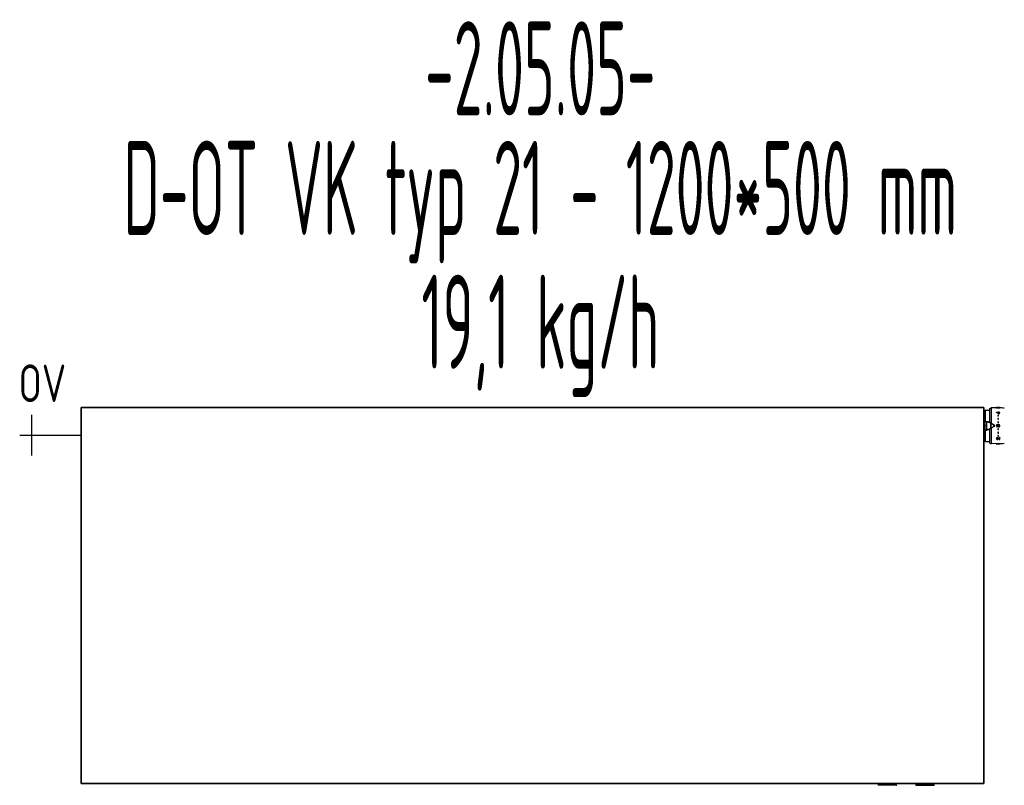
# Model space of a CAD drawing. Header units: millimetres. Extents: x 60394 to 199354, y 20895 to 166073.
# Tile 144 of 256: x 108098 to 109407, y 23978 to 24996. Entities that reach past the tile are written whole.
import ezdxf
from ezdxf.enums import TextEntityAlignment as Align

# ---------------------------------------------------------------- set-up
doc = ezdxf.new("R2010")
doc.units = ezdxf.units.MM
doc.linetypes.add('VERDECKT', pattern=[9.525, 6.35, -3.175])
for name, color, linetype, lineweight in [('JS_VYT_POPIS - OBECNĚ', 7, 'Continuous', 5), ('UT_SCHÉMA_POPIS', 7, 'VERDECKT', 5), ('UT_SCHÉMA_SYMBOLY', 7, 'Continuous', 25), ('UT_ZAŘÍZENÍ - OT', 3, 'Continuous', 35)]:
    doc.layers.add(name, color=color, linetype=linetype, lineweight=lineweight)
doc.styles.add('ISO 2.5', font='isocp.shx', dxfattribs={"width": 0.8, "height": 2.5})
doc.styles.add('VZT_POPIS', font='isocp.shx', dxfattribs={"width": 0.6, "height": 125})

msp = doc.modelspace()

# ---------------------------------------------------------------- linework, layer by layer
at = {"color": 0, "linetype": 'Continuous'}
for p, q in [((109387.8, 24479), (109389.3, 24479.9)), ((109387.8, 24460.2), (109387.8, 24479)), ((109389.3, 24480), (109389.3, 24459.3)), ((109399.2, 24479.8), (109389.3, 24480)), ((109396.3, 24480.3), (109396.3, 24480.2)), ((109396.8, 24480.3), (109396.3, 24480.3)), ((109396.3, 24480), (109396.3, 24480.2)), ((109396.3, 24480.2), (109396.8, 24480.2)), ((109396.3, 24480), (109397.9, 24479.9)), ((109396.8, 24480.2), (109396.8, 24480.3)), ((109397.8, 24480.2), (109396.8, 24480.2)), ((109396.8, 24480.2), (109396.9, 24480.2)), ((109396.9, 24480.2), (109398.1, 24480.1)), ((109397.8, 24480.2), (109397.8, 24480.2)), ((109398.1, 24480.2), (109397.8, 24480.2)), ((109397.9, 24479.9), (109398.1, 24479.9)), ((109398, 24480.2), (109398, 24480.2)), ((109398.1, 24480.1), (109398.2, 24480.1)), ((109398.1, 24479.9), (109398.7, 24479.9)), ((109398.2, 24480.1), (109398.7, 24480.1)), ((109398.4, 24480.2), (109398.4, 24480.2)), ((109398.7, 24480.1), (109398.7, 24480.2)), ((109398.7, 24479.9), (109398.7, 24480.1)), ((109398.7, 24480), (109398.7, 24480)), ((109399.3, 24480.2), (109399.4, 24480.2)), ((109399.3, 24480.1), (109399.3, 24480.1)), ((109399.3, 24479.9), (109399.3, 24480.1)), ((109399.3, 24480), (109399.3, 24480)), ((109400.2, 24480.2), (109400.2, 24480.2)), ((109400.2, 24480.2), (109400.2, 24480.2)), ((109400.2, 24480.2), (109400.2, 24480.2)), ((109400.8, 24480), (109400.8, 24480.2)), ((109379.7, 24468.7), (109380.2, 24468.7)), ((109380.2, 24465.4), (109380.2, 24468.7)), ((109380.7, 24468.8), (109380.7, 24468.8)), ((109381, 24456), (109381.4, 24476.3)), ((109381.2, 24463.9), (109381.4, 24476.1)), ((109381.6, 24461.7), (109381.7, 24467.7)), ((109381.7, 24467.7), (109381.9, 24476.8)), ((109381.9, 24476.8), (109387.8, 24476.8)), ((109396.3, 24473.8), (109396.3, 24473.5)), ((109396.3, 24473.7), (109396.3, 24473.8)), ((109399.3, 24473.8), (109396.3, 24473.8)), ((109396.3, 24473.4), (109396.3, 24473.5)), ((109396.3, 24473.5), (109396.4, 24473.5)), ((109397.1, 24473.5), (109399.3, 24473.5)), ((109397.2, 24473.5), (109397.1, 24473.5)), ((109397.4, 24473.4), (109399.3, 24473.4)), ((109399.3, 24474.2), (109399.3, 24473.8)), ((109399.3, 24474.1), (109399.3, 24474.2)), ((109399.8, 24474.2), (109399.3, 24474.2)), ((109399.3, 24473.5), (109399.3, 24472.4)), ((109399.3, 24473.4), (109399.3, 24473.5)), ((109399.3, 24473.4), (109399.3, 24472.5)), ((109399.3, 24471.8), (109399.3, 24472)), ((109399.3, 24472), (109399.8, 24472)), ((109399.3, 24471.9), (109399.3, 24471.8)), ((109399.3, 24471.8), (109399.8, 24471.8)), ((109399.8, 24473.8), (109399.8, 24474.2)), ((109400.8, 24473.8), (109399.8, 24473.8)), ((109399.8, 24472), (109399.8, 24473.5)), ((109399.8, 24473.5), (109400.8, 24473.5)), ((109399.8, 24473.3), (109400.8, 24473.3)), ((109399.8, 24471.8), (109399.8, 24472)), ((109400.8, 24473.5), (109400.8, 24473.8)), ((109400.8, 24473.3), (109400.8, 24473.5)), ((109379.6, 24465.4), (109380.2, 24465.4)), ((109379.6, 24464.6), (109380.2, 24464.6)), ((109381, 24458.7), (109379.8, 24458.7)), ((109381, 24458.4), (109379.8, 24458.4)), ((109381, 24455.7), (109379.8, 24455.7)), ((109381, 24455.4), (109379.8, 24455.4)), ((109381, 24455.2), (109379.8, 24455.2)), ((109380.5, 24454.8), (109379.9, 24454.8)), ((109380.5, 24454.3), (109379.9, 24454.3)), ((109380.3, 24454), (109379.9, 24454)), ((109380.2, 24458.7), (109380.2, 24464.6)), ((109380.2, 24454.8), (109380.2, 24455.2)), ((109380.3, 24452.9), (109380.3, 24454)), ((109380.5, 24454.8), (109380.5, 24452.9)), ((109380.6, 24452.9), (109380.6, 24452.6)), ((109380.6, 24452.9), (109381, 24452.9)), ((109380.7, 24465.5), (109380.7, 24464.7)), ((109381.1, 24453.4), (109380.7, 24453.4)), ((109380.8, 24453.6), (109380.8, 24453.5)), ((109380.8, 24453.6), (109381, 24453.6)), ((109381, 24453.5), (109380.8, 24453.5)), ((109380.8, 24453.3), (109380.8, 24453.2)), ((109380.8, 24453.3), (109381, 24453.3)), ((109381, 24453.2), (109380.8, 24453.2)), ((109381, 24458.7), (109381, 24455.2)), ((109381.4, 24435.7), (109381, 24456)), ((109381, 24456), (109383.7, 24456)), ((109381, 24453.6), (109381, 24453.4)), ((109381, 24453.4), (109381.1, 24453.4)), ((109381, 24453.3), (109381, 24452.9)), ((109381, 24453.2), (109381.1, 24453.2)), ((109381, 24453), (109381.1, 24453)), ((109381.1, 24453.4), (109381.1, 24453.7)), ((109381.6, 24461.7), (109384, 24461.7)), ((109381.6, 24461), (109381.6, 24461.7)), ((109382.8, 24461), (109381.6, 24461)), ((109383.7, 24456), (109383.8, 24460.6)), ((109383.8, 24451.4), (109383.7, 24456)), ((109383.8, 24460.6), (109383.8, 24461)), ((109385.9, 24460.6), (109383.8, 24460.6)), ((109384, 24461.7), (109384, 24461)), ((109385.9, 24461), (109384.9, 24461)), ((109385.9, 24460.6), (109385.9, 24461)), ((109388.3, 24459.4), (109386.7, 24460.4)), ((109394, 24456.7), (109386.9, 24460.7)), ((109386.9, 24451.3), (109394, 24455.4)), ((109388.3, 24459.4), (109388.3, 24452.6)), ((109388.8, 24459.2), (109388.8, 24452.9)), ((109393.8, 24455.8), (109393.8, 24456.2)), ((109394.2, 24455.8), (109394.2, 24456.2)), ((109397.7, 24454.7), (109397.7, 24455.2)), ((109398, 24455.7), (109398.5, 24455.7)), ((109399.2, 24454.9), (109399.2, 24454.4)), ((109379.6, 24447.4), (109380.2, 24447.4)), ((109379.6, 24446.6), (109380.2, 24446.6)), ((109379.7, 24443.3), (109380.2, 24443.3)), ((109380.3, 24450.3), (109379.9, 24450.3)), ((109380.5, 24450.1), (109379.9, 24450.1)), ((109380.2, 24447.4), (109380.2, 24450.1)), ((109380.2, 24443.3), (109380.2, 24446.6)), ((109380.3, 24450.3), (109380.3, 24451.4)), ((109380.5, 24451.4), (109380.5, 24450.1)), ((109381.1, 24452.8), (109380.6, 24452.8)), ((109381.1, 24452.6), (109380.6, 24452.6)), ((109380.6, 24451.5), (109380.6, 24451.7)), ((109380.6, 24451.7), (109381.1, 24451.7)), ((109380.6, 24451.5), (109381.1, 24451.5)), ((109380.7, 24447.4), (109380.7, 24446.5)), ((109380.7, 24443.2), (109380.7, 24443.2)), ((109381, 24451.3), (109380.8, 24451.3)), ((109381, 24451.5), (109381, 24451.3)), ((109381.3, 24441.4), (109381.3, 24442.3)), ((109381.6, 24451), (109382.8, 24451)), ((109381.6, 24450.3), (109381.6, 24451)), ((109381.6, 24450.3), (109384, 24450.3)), ((109381.7, 24444.3), (109381.6, 24450.3)), ((109381.9, 24435.2), (109381.7, 24444.3)), ((109383.8, 24451.4), (109385.9, 24451.4)), ((109383.8, 24451.4), (109383.8, 24451)), ((109384, 24451), (109384, 24450.3)), ((109384.9, 24451), (109385.9, 24451)), ((109385.9, 24451.4), (109385.9, 24451)), ((109386.7, 24451.6), (109388.3, 24452.6)), ((109387.8, 24433), (109387.8, 24451.8)), ((109389.3, 24452.7), (109389.3, 24432)), ((109400.4, 24440.2), (109400.4, 24440)), ((109400.8, 24440.2), (109400.4, 24440.2)), ((109400.4, 24440), (109400.4, 24438.3)), ((109400.8, 24440), (109400.4, 24440)), ((109400.8, 24440.2), (109400.8, 24440)), ((109400.8, 24437.9), (109400.8, 24440)), ((109381.9, 24435.2), (109387.8, 24435.2)), ((109387.8, 24433), (109389.3, 24432.1)), ((109399.2, 24432.2), (109389.3, 24432)), ((109400.8, 24432), (109396.3, 24431.9)), ((109396.3, 24431.9), (109396.3, 24431.7)), ((109396.3, 24431.9), (109396.3, 24431.7)), ((109400.8, 24431.8), (109396.3, 24431.7)), ((109396.3, 24431.7), (109396.3, 24431.7)), ((109397.7, 24431.8), (109397.1, 24431.7)), ((109397.7, 24431.8), (109397.7, 24431.8)), ((109397.7, 24431.8), (109400.8, 24431.8)), ((109397.8, 24438.4), (109397.8, 24438.3)), ((109398, 24438.4), (109397.8, 24438.4)), ((109398, 24438.3), (109397.8, 24438.3)), ((109397.8, 24437.9), (109398, 24437.9)), ((109398, 24438.4), (109398, 24438.3)), ((109398, 24437.9), (109398, 24438.3)), ((109399.2, 24439.5), (109399.2, 24439.3)), ((109399.2, 24439.4), (109399.2, 24439.5)), ((109399.4, 24439.1), (109399.3, 24439.2)), ((109399.5, 24439.1), (109399.5, 24438.9)), ((109400.8, 24432), (109400.8, 24431.8)), ((109400.8, 24431.8), (109400.8, 24431.8)), ((109239, 23978.3), (109238.7, 23978)), ((109263.6, 23978.3), (109239, 23978.3)), ((109262.8, 23979.1), (109239.8, 23979.1)), ((109239.8, 23979.1), (109239.8, 23978.4)), ((109262.8, 23978.4), (109239.8, 23978.4)), ((109261.7, 23980.2), (109240.9, 23980.2)), ((109262.8, 23979.1), (109262.8, 23978.4)), ((109263.6, 23978.3), (109263.9, 23978)), ((109289, 23978.3), (109288.7, 23978)), ((109289, 23978.3), (109313.6, 23978.3)), ((109289.8, 23979.1), (109289.8, 23978.4)), ((109289.8, 23979.1), (109312.8, 23979.1)), ((109289.8, 23978.4), (109312.8, 23978.4)), ((109290.9, 23980.2), (109311.7, 23980.2)), ((109312.8, 23979.1), (109312.8, 23978.4)), ((109313.6, 23978.3), (109313.9, 23978))]:
    msp.add_line(p, q, dxfattribs=at)
for centre, radius, start, end in [((109398.1, 24467), 13.2, 89.4411, 89.8689), ((109398, 24457.2), 23, 89.1611, 89.4301), ((109397.7, 24438.1), 42.1, 88.9967, 89.1537), ((109398.6, 24475), 5.28, 90.802, 91.6255), ((109399, 24485.5), 5.38, 264.4209, 265.2299), ((109399.1, 24486.6), 6.42, 265.2378, 265.9935), ((109397.6, 24389.8), 90, 84.1365, 89), ((109399.6, 24492.6), 12.5, 269.0086, 269.7243), ((109399.5, 24490.2), 10, 269.0062, 269.6233), ((109400, 24477.7), 2.56, 85.7717, 86.5413), ((109399.6, 24489.9), 9.83, 272.604, 273.3682), ((109399.6, 24489.8), 9.9, 272.5844, 273.3433), ((109400, 24478.4), 1.79, 85.3674, 85.7466), ((109399.6, 24444.5), 35.7, 88.7845, 88.9876), ((109399.7, 24488.7), 8.58, 273.3742, 274.1744), ((109399.7, 24488.5), 8.63, 273.3493, 274.1441), ((109380.2, 24470.3), 1.51, 270.0706, 289.42), ((109380.2, 24470.3), 1.5, 289.4712, 313.3508), ((109381.9, 24476.3), 0.5, 90, 178.9973), ((109349.3, 24379.2), 105.3, 61.6647, 63.472), ((109349, 24379.6), 105.2, 61.4405, 63.251), ((109352.4, 24384.6), 99.5, 63.121, 63.2744), ((109349.5, 24378.9), 105.9, 61.9354, 63.1067), ((109398.4, 24469.3), 0.33, 178.1966, 179.9988), ((109398.6, 24469.6), 0.577, 256.3453, 269.3858), ((109398.6, 24469.5), 0.582, 256.3839, 269.3877), ((109398.6, 24469.6), 0.567, 269.4846, 276.231), ((109398.6, 24469.5), 0.583, 276.2044, 282.5615), ((109398.6, 24469.5), 0.572, 269.4844, 276.215), ((109398.6, 24469.6), 0.578, 276.2208, 282.5995), ((109398.7, 24469.3), 0.34, 350.7701, 358.1614), ((109380.8, 24453.8), 0.29, 180.0444, 214.054), ((109381.1, 24457.9), 0.0994, 180.0197, 226.4078), ((109381.1, 24457.9), 0.301, 250.5574, 255.9901), ((109381.1, 24456.2), 0.3, 107.6465, 109.446), ((109381.6, 24460.5), 0.5, 90, 179.0027), ((109363.2, 24474.3), 24.3, 327.1853, 328.9302), ((109367.2, 24471.7), 19.6, 326.8086, 327.1686), ((109385.9, 24459), 2, 60, 90), ((109385.9, 24459.1), 1.48, 59.4874, 89.9707), ((109280.7, 24240.1), 244.3, 63.7445, 63.8806), ((109280.7, 24672), 244.3, 296.1194, 296.2555), ((109393.7, 24456.2), 0.5, 0, 60), ((109393.7, 24455.8), 0.5, 300, 0), ((109398.3, 24456.1), 2, 164.808, 168.1654), ((109397.4, 24456.3), 1.08, 145.9704, 152.1594), ((109397.4, 24456.3), 1.07, 152.1571, 158.3337), ((109397.4, 24456.3), 1.05, 158.3318, 164.7886), ((109397.5, 24455.8), 1.18, 194.6023, 200.5271), ((109397.5, 24455.9), 1.23, 200.5407, 209.4474), ((109397.6, 24455.9), 1.25, 209.4292, 211.6367), ((109397.6, 24456), 0.828, 140.8707, 150.3087), ((109397.6, 24456), 0.841, 211.8891, 219.0761), ((109397.6, 24456), 0.836, 130.1716, 140.8695), ((109397.6, 24456), 0.831, 219.0533, 232.0289), ((109397.5, 24456.2), 0.569, 108.7448, 116.1595), ((109397.5, 24456.2), 0.576, 101.6028, 108.7468), ((109397.6, 24456), 0.785, 273.2244, 280.4384), ((109395.7, 24456), 2.32, 352.4805, 7.1832), ((109398.5, 24465.2), 0.417, 180.044, 188.3148), ((109398.6, 24465.3), 0.515, 269.6648, 277.1036), ((109398.6, 24465.3), 0.533, 277.0798, 284.0515), ((109398.6, 24465.2), 0.519, 269.6646, 277.0861), ((109398.6, 24460.7), 0.509, 277.6834, 285.011), ((109398.6, 24460.7), 0.492, 269.8571, 277.6864), ((109398.6, 24460.7), 0.488, 269.8574, 277.7049), ((109399.5, 24455.9), 0.97, 138.9557, 147.5387), ((109398.6, 24465.3), 0.529, 277.098, 284.093), ((109398.6, 24460.7), 0.505, 277.7025, 285.0544), ((109399.5, 24455.9), 0.963, 129.9881, 138.9243), ((109398.7, 24465.3), 0.415, 357.3732, 359.9964), ((109398.6, 24460.7), 0.471, 354.8154, 359.9851), ((109399.4, 24455.9), 0.927, 100.7837, 106.9207), ((109399.3, 24456), 1.1, 263.8642, 270.1259), ((109399.3, 24456), 1.64, 265.8993, 310.2058), ((109399.4, 24455.9), 0.878, 93.8951, 100.7379), ((109399.3, 24456.1), 1.12, 312.7756, 319.0143), ((109399.4, 24455.9), 0.893, 319.047, 325.886), ((109398.2, 24456), 2.66, 352.617, 5.7964), ((109380.2, 24441.8), 1.51, 70.58, 89.9294), ((109380.6, 24451.4), 0.0882, 171.3392, 179.9631), ((109380.2, 24441.8), 1.5, 46.6492, 70.5288), ((109381.6, 24451.5), 0.5, 181, 270), ((109366.9, 24440.1), 20, 32.8351, 33.1877), ((109363.3, 24437.8), 24.2, 31.0665, 32.8181), ((109385.9, 24452.9), 1.48, 270.0293, 300.5126), ((109385.9, 24453), 2, 270, 300), ((109397.9, 24438.2), 1.98, 90.6662, 95.2549), ((109397.9, 24438.2), 1.95, 86.3178, 90.6522), ((109398.6, 24451.3), 0.481, 185.0847, 187.79), ((109398.4, 24442.7), 0.33, 180.0012, 181.8034), ((109398.6, 24451.3), 0.51, 98.0269, 105.3394), ((109398.6, 24451.3), 0.507, 98.0461, 105.3827), ((109398.6, 24451.3), 0.493, 90.2068, 98.0303), ((109398.6, 24451.3), 0.489, 90.2071, 98.0487), ((109398.6, 24446.8), 0.537, 97.7954, 104.7367), ((109398.6, 24446.8), 0.52, 90.3923, 97.8022), ((109398.6, 24446.7), 0.533, 97.8136, 104.7779), ((109398.6, 24446.7), 0.516, 90.3925, 97.8198), ((109398.6, 24442.5), 0.588, 97.2668, 103.5858), ((109398.6, 24442.5), 0.574, 90.5617, 97.2781), ((109398.6, 24442.4), 0.584, 97.2832, 103.6235), ((109398.6, 24442.4), 0.569, 90.5618, 97.294), ((109398.6, 24442.5), 0.579, 77.4233, 89.5238), ((109398.6, 24442.5), 0.563, 89.5723, 90.5364), ((109398.6, 24442.4), 0.574, 77.3795, 90.4724), ((109398.7, 24442.7), 0.34, 1.8386, 9.2299), ((109381.9, 24435.7), 0.5, 181, 270), ((109397.4, 24438.9), 0.458, 173.0331, 181.3955), ((109437.1, 24462.1), 44.8, 210.827, 211.4577), ((109398.3, 24438.8), 1.13, 37.3043, 43.3274), ((109398.3, 24438.8), 1.01, 30.6653, 37.3109), ((109438.8, 24463.1), 46, 210.8741, 211.1479), ((109439.6, 24463.2), 46.9, 210.5968, 210.8677), ((109397.6, 24522.2), 90, 271, 275.8635), ((109437.4, 24462.2), 44.5, 211.1479, 211.4291), ((109437.9, 24462.2), 44.9, 210.9365, 211.2166), ((109400.3, 24439.5), 0.927, 211.491, 218.2851), ((109400.3, 24439.6), 1.03, 218.2854, 224.5012), ((109400.8, 24440.2), 1.91, 254.2381, 258.3711), ((109240.9, 23979.1), 1.1, 90, 180), ((109240.9, 23978.4), 1.1, 180, 185.2187), ((109261.7, 23979.1), 1.1, 0, 90), ((109261.7, 23978.4), 1.1, 354.7813, 0), ((109290.9, 23979.1), 1.1, 90, 180), ((109290.9, 23978.4), 1.1, 180, 185.2187), ((109311.7, 23979.1), 1.1, 0, 90), ((109311.7, 23978.4), 1.1, 354.7813, 0)]:
    msp.add_arc(centre, radius, start, end, dxfattribs=at)
for centre, major_axis, ratio, start_param, end_param in [((109380.3, 24454.2), (0, -0.235), 0.85043, 0, 1.570796), ((109380.3, 24450.2), (-0.2, 0), 0.785695, 3.141593, 4.712389)]:
    msp.add_ellipse(centre, major_axis=major_axis, ratio=ratio, start_param=start_param, end_param=end_param, dxfattribs=at)
for points, knots in [([(109397.9, 24480.2), (109397.9, 24480.2), (109397.9, 24480.2), (109397.8, 24480.2), (109397.8, 24480.2), (109397.8, 24480.2)], [0, 0, 0, 0, 0.708486, 0.898996, 1, 1, 1, 1]), ([(109397.8, 24480.2), (109397.8, 24480.2), (109397.9, 24480.2), (109397.9, 24480.2), (109397.9, 24480.2), (109398, 24480.2), (109398, 24480.2)], [0, 0, 0, 0, 0.080473, 0.272652, 0.58028, 1, 1, 1, 1]), ([(109398, 24480.3), (109398, 24480.3), (109397.9, 24480.3), (109397.9, 24480.3), (109397.9, 24480.2)], [0, 0, 0, 0, 0.312325, 1, 1, 1, 1]), ([(109398.1, 24480.3), (109398.1, 24480.3), (109398.1, 24480.3), (109398, 24480.3), (109398, 24480.3)], [0, 0, 0, 0, 0.28218, 1, 1, 1, 1]), ([(109398, 24480.2), (109398, 24480.2), (109398.1, 24480.2), (109398.1, 24480.2), (109398.1, 24480.2)], [0, 0, 0, 0, 0.219199, 1, 1, 1, 1]), ([(109398.5, 24480.2), (109398.5, 24480.2), (109398.4, 24480.2), (109398.3, 24480.2), (109398.3, 24480.2), (109398.3, 24480.2), (109398.2, 24480.2), (109398.2, 24480.2), (109398.2, 24480.2)], [0, 0, 0, 0, 0.416564, 0.727805, 0.840468, 0.923103, 0.975235, 1, 1, 1, 1]), ([(109398.2, 24480.2), (109398.2, 24480.2), (109398.2, 24480.2), (109398.3, 24480.2), (109398.3, 24480.2)], [0, 0, 0, 0, 0.306489, 1, 1, 1, 1]), ([(109398.3, 24480.2), (109398.3, 24480.2), (109398.3, 24480.2), (109398.3, 24480.2), (109398.3, 24480.2)], [0, 0, 0, 0, 0.191517, 1, 1, 1, 1]), ([(109398.3, 24480.2), (109398.3, 24480.2), (109398.4, 24480.2), (109398.4, 24480.2), (109398.4, 24480.2)], [0, 0, 0, 0, 0.216654, 1, 1, 1, 1]), ([(109398.5, 24480.2), (109398.5, 24480.2), (109398.6, 24480.2), (109398.6, 24480.2), (109398.7, 24480.2)], [0, 0, 0, 0, 0.229978, 1, 1, 1, 1]), ([(109398.7, 24480.2), (109398.7, 24480.2), (109398.9, 24480.2), (109399.1, 24480.2), (109399.3, 24480.2)], [0, 0, 0, 0, 0.228486, 1, 1, 1, 1]), ([(109398.7, 24480), (109398.7, 24480), (109398.9, 24480), (109399.1, 24480), (109399.3, 24480)], [0, 0, 0, 0, 0.228577, 1, 1, 1, 1]), ([(109399.3, 24479.9), (109399.4, 24479.9), (109399.7, 24479.9), (109399.9, 24479.9), (109400.1, 24479.9)], [0, 0, 0, 0, 0.261104, 1, 1, 1, 1]), ([(109399.4, 24480.2), (109399.5, 24480.2), (109399.8, 24480.2), (109400, 24480.2), (109400.1, 24480.2)], [0, 0, 0, 0, 0.5608, 1, 1, 1, 1]), ([(109400.1, 24480.2), (109400.1, 24480.2), (109399.8, 24480.1), (109399.6, 24480.1), (109399.5, 24480.1)], [0, 0, 0, 0, 0.202928, 1, 1, 1, 1]), ([(109399.5, 24480.1), (109399.6, 24480.1), (109399.7, 24480.1), (109399.9, 24480.1), (109400.1, 24480.1)], [0, 0, 0, 0, 0.261385, 1, 1, 1, 1]), ([(109400.3, 24480.2), (109400.3, 24480.2), (109400.3, 24480.2), (109400.3, 24480.2), (109400.2, 24480.2), (109400.2, 24480.2), (109400.1, 24480.2), (109400.1, 24480.2)], [0, 0, 0, 0, 0.026104, 0.078509, 0.271488, 0.580502, 1, 1, 1, 1]), ([(109400.2, 24480.2), (109400.2, 24480.2), (109400.2, 24480.2), (109400.3, 24480.2), (109400.3, 24480.2), (109400.3, 24480.2), (109400.3, 24480.2)], [0, 0, 0, 0, 0.402142, 0.703286, 0.901798, 1, 1, 1, 1]), ([(109400.8, 24480.2), (109400.7, 24480.2), (109400.6, 24480.2), (109400.4, 24480.2), (109400.3, 24480.2)], [0, 0, 0, 0, 0.393124, 1, 1, 1, 1]), ([(109400.3, 24480.1), (109400.4, 24480.1), (109400.5, 24480.1), (109400.6, 24480.1), (109400.7, 24480.1), (109400.8, 24480.1), (109400.8, 24480.2), (109400.8, 24480.2), (109400.8, 24480.2), (109400.8, 24480.2)], [0, 0, 0, 0, 0.415889, 0.585993, 0.728367, 0.841268, 0.923827, 0.975949, 1, 1, 1, 1]), ([(109400.3, 24480.2), (109400.3, 24480.2), (109400.3, 24480.2), (109400.3, 24480.2), (109400.3, 24480.2)], [0, 0, 0, 0, 0.519614, 1, 1, 1, 1]), ([(109400.3, 24479.9), (109400.4, 24479.9), (109400.5, 24479.9), (109400.6, 24479.9), (109400.7, 24479.9), (109400.8, 24479.9), (109400.8, 24480), (109400.8, 24480), (109400.8, 24480), (109400.8, 24480)], [0, 0, 0, 0, 0.416026, 0.586157, 0.728535, 0.841423, 0.923955, 0.976034, 1, 1, 1, 1]), ([(109400.8, 24480.2), (109400.8, 24480.2), (109400.8, 24480.2), (109400.8, 24480.2), (109400.8, 24480.2)], [0, 0, 0, 0, 0.194984, 1, 1, 1, 1]), ([(109400.8, 24480.2), (109400.8, 24480.2), (109400.8, 24480.2), (109400.8, 24480.2), (109400.8, 24480.2)], [0, 0, 0, 0, 0.34526, 1, 1, 1, 1]), ([(109398.6, 24469.9), (109398.5, 24469.9), (109398.4, 24469.8), (109398.2, 24469.8), (109398.1, 24469.6), (109398.1, 24469.5), (109398.1, 24469.5)], [0, 0, 0, 0, 0.270385, 0.528616, 0.769944, 1, 1, 1, 1]), ([(109398.1, 24469.5), (109398.1, 24469.4), (109398.1, 24469.3), (109398.2, 24469.2), (109398.2, 24469.2)], [0, 0, 0, 0, 0.488775, 1, 1, 1, 1]), ([(109398.1, 24469.3), (109398.1, 24469.2), (109398.2, 24469.1), (109398.4, 24469), (109398.5, 24468.9)], [0, 0, 0, 0, 0.47302, 1, 1, 1, 1]), ([(109398.2, 24469.2), (109398.2, 24469.2), (109398.3, 24469.1), (109398.4, 24469.1), (109398.5, 24469)], [0, 0, 0, 0, 0.24218, 1, 1, 1, 1]), ([(109399.1, 24469.4), (109399.1, 24469.5), (109399.1, 24469.6), (109398.9, 24469.7), (109398.8, 24469.8), (109398.7, 24469.9), (109398.6, 24469.9)], [0, 0, 0, 0, 0.229393, 0.470966, 0.729703, 1, 1, 1, 1]), ([(109398.7, 24468.9), (109398.8, 24469), (109399, 24469), (109399.1, 24469.2), (109399.1, 24469.3)], [0, 0, 0, 0, 0.524629, 1, 1, 1, 1]), ([(109398.7, 24469), (109398.7, 24469), (109398.8, 24469.1), (109398.9, 24469.1), (109399, 24469.2)], [0, 0, 0, 0, 0.260211, 1, 1, 1, 1]), ([(109399, 24469.2), (109399, 24469.2), (109399.1, 24469.3), (109399.1, 24469.4), (109399.1, 24469.4)], [0, 0, 0, 0, 0.509651, 1, 1, 1, 1]), ([(109380.2, 24465.4), (109380.3, 24465.4), (109380.4, 24465.4), (109380.6, 24465.5), (109380.7, 24465.5)], [0, 0, 0, 0, 0.252472, 1, 1, 1, 1]), ([(109380.7, 24464.7), (109380.7, 24464.7), (109380.5, 24464.6), (109380.4, 24464.6), (109380.2, 24464.6)], [0, 0, 0, 0, 0.247091, 1, 1, 1, 1]), ([(109380.6, 24452.6), (109380.6, 24452.6), (109380.5, 24452.6), (109380.4, 24452.7), (109380.3, 24452.8), (109380.3, 24452.8), (109380.3, 24452.9)], [0, 0, 0, 0, 0.252255, 0.503168, 0.752226, 1, 1, 1, 1]), ([(109380.5, 24452.9), (109380.5, 24452.9), (109380.5, 24452.9), (109380.5, 24452.9), (109380.5, 24452.9), (109380.5, 24452.9), (109380.5, 24452.9), (109380.4, 24452.9), (109380.4, 24452.9), (109380.4, 24452.9), (109380.3, 24452.9)], [0, 0, 0, 0, 0.040706, 0.069574, 0.105554, 0.199505, 0.321626, 0.468167, 0.634164, 1, 1, 1, 1]), ([(109380.5, 24453.9), (109380.5, 24453.9), (109380.5, 24453.8), (109380.6, 24453.7), (109380.7, 24453.6), (109380.8, 24453.6), (109380.8, 24453.6)], [0, 0, 0, 0, 0.247784, 0.496832, 0.747734, 1, 1, 1, 1]), ([(109380.5, 24453.6), (109380.5, 24453.6), (109380.5, 24453.5), (109380.6, 24453.4), (109380.7, 24453.3), (109380.8, 24453.3), (109380.8, 24453.3)], [0, 0, 0, 0, 0.247784, 0.496832, 0.747734, 1, 1, 1, 1]), ([(109380.8, 24453.2), (109380.8, 24453.2), (109380.7, 24453.2), (109380.6, 24453.3), (109380.5, 24453.4), (109380.5, 24453.5), (109380.5, 24453.5)], [0, 0, 0, 0, 0.252266, 0.503168, 0.752216, 1, 1, 1, 1]), ([(109380.6, 24452.9), (109380.6, 24452.9), (109380.6, 24452.9), (109380.6, 24452.9), (109380.5, 24452.9), (109380.5, 24452.9), (109380.5, 24453)], [0, 0, 0, 0, 0.251925, 0.502849, 0.751924, 1, 1, 1, 1]), ([(109380.6, 24452.8), (109380.6, 24452.8), (109380.6, 24452.8), (109380.6, 24452.8), (109380.5, 24452.9), (109380.5, 24452.9), (109380.5, 24452.9)], [0, 0, 0, 0, 0.252236, 0.503168, 0.752245, 1, 1, 1, 1]), ([(109380.8, 24453.5), (109380.8, 24453.5), (109380.7, 24453.5), (109380.6, 24453.6), (109380.6, 24453.6)], [0, 0, 0, 0, 0.501963, 1, 1, 1, 1]), ([(109381.1, 24461.6), (109381.1, 24461.6), (109381.1, 24461.6), (109381.2, 24461.7), (109381.2, 24461.7), (109381.3, 24461.7), (109381.4, 24461.7), (109381.6, 24461.7), (109381.6, 24461.7)], [0, 0, 0, 0, 0.054454, 0.124226, 0.220024, 0.341181, 0.645763, 1, 1, 1, 1]), ([(109383.8, 24460.6), (109383.6, 24460.6), (109383.3, 24460.6), (109382.8, 24460.6), (109382.3, 24460.6), (109382, 24460.6), (109381.7, 24460.6), (109381.6, 24460.6), (109381.4, 24460.6), (109381.3, 24460.6), (109381.2, 24460.5), (109381.2, 24460.5), (109381.1, 24460.5), (109381.1, 24460.5), (109381.1, 24460.5), (109381.1, 24460.5)], [0, 0, 0, 0, 0.195605, 0.383531, 0.55643, 0.707585, 0.773165, 0.831259, 0.881323, 0.92293, 0.955723, 0.979458, 0.994025, 0.997954, 1, 1, 1, 1]), ([(109382.7, 24461), (109382.8, 24461), (109382.8, 24461), (109382.8, 24461), (109382.8, 24461)], [0, 0, 0, 0, 0.393757, 1, 1, 1, 1]), ([(109382.8, 24461), (109382.8, 24461), (109382.9, 24461.1), (109382.9, 24461.1), (109382.9, 24461.1)], [0, 0, 0, 0, 0.229765, 1, 1, 1, 1]), ([(109382.8, 24461), (109382.8, 24461), (109383.2, 24461), (109383.5, 24461), (109383.8, 24461)], [0, 0, 0, 0, 0.230893, 1, 1, 1, 1]), ([(109382.8, 24461), (109382.8, 24461), (109382.8, 24461), (109382.8, 24461), (109382.8, 24461)], [0, 0, 0, 0, 0.235586, 1, 1, 1, 1]), ([(109382.9, 24461.1), (109383, 24461.1), (109383.2, 24461.2), (109383.5, 24461.4), (109383.8, 24461.6), (109384, 24461.7)], [0, 0, 0, 0, 0.213248, 0.460801, 1, 1, 1, 1]), ([(109383.8, 24461), (109384, 24461), (109384.3, 24461), (109384.7, 24461), (109384.9, 24461)], [0, 0, 0, 0, 0.502804, 1, 1, 1, 1]), ([(109386.7, 24460.4), (109386.7, 24460.4), (109386.7, 24460.5), (109386.7, 24460.5), (109386.8, 24460.6), (109386.8, 24460.6), (109386.8, 24460.7), (109386.9, 24460.7), (109386.9, 24460.7), (109386.9, 24460.7), (109386.9, 24460.7)], [0, 0, 0, 0, 0.198142, 0.388892, 0.560134, 0.707991, 0.828678, 0.918542, 0.975091, 1, 1, 1, 1]), ([(109388.3, 24459.4), (109388.3, 24459.5), (109388.4, 24459.5), (109388.4, 24459.6), (109388.5, 24459.7), (109388.5, 24459.7), (109388.5, 24459.8), (109388.5, 24459.8), (109388.5, 24459.8), (109388.5, 24459.8), (109388.5, 24459.8)], [0, 0, 0, 0, 0.387648, 0.559336, 0.708365, 0.829964, 0.920373, 0.976704, 0.992026, 1, 1, 1, 1]), ([(109388.8, 24459.2), (109388.8, 24459.2), (109388.9, 24459.3), (109388.9, 24459.4), (109388.9, 24459.4), (109389, 24459.5), (109389, 24459.5), (109389, 24459.5), (109389, 24459.5), (109389, 24459.5)], [0, 0, 0, 0, 0.389691, 0.560136, 0.707341, 0.827183, 0.916538, 0.973346, 1, 1, 1, 1]), ([(109393.8, 24456.2), (109393.4, 24456.5), (109391.7, 24457.5), (109390.1, 24458.4), (109388.8, 24459.2)], [0, 0, 0, 0, 0.249365, 1, 1, 1, 1]), ([(109388.8, 24452.9), (109389.2, 24453.1), (109390.9, 24454.1), (109392.6, 24455.1), (109393.8, 24455.8)], [0, 0, 0, 0, 0.250578, 1, 1, 1, 1]), ([(109388.8, 24452.9), (109388.8, 24452.8), (109388.9, 24452.7), (109388.9, 24452.7), (109388.9, 24452.6), (109389, 24452.6), (109389, 24452.5), (109389, 24452.5), (109389, 24452.5), (109389, 24452.5)], [0, 0, 0, 0, 0.389693, 0.560138, 0.707342, 0.827185, 0.916539, 0.973347, 1, 1, 1, 1]), ([(109393.8, 24456.2), (109393.8, 24456.3), (109393.9, 24456.4), (109394, 24456.5), (109394, 24456.6), (109394, 24456.6), (109394, 24456.7), (109394, 24456.7)], [0, 0, 0, 0, 0.377895, 0.69297, 0.905251, 0.965919, 1, 1, 1, 1]), ([(109393.8, 24456.2), (109393.8, 24456.2), (109393.9, 24456.2), (109394, 24456.2), (109394.1, 24456.2), (109394.1, 24456.2), (109394.2, 24456.2), (109394.2, 24456.2), (109394.2, 24456.2), (109394.2, 24456.2), (109394.2, 24456.2), (109394.2, 24456.2), (109394.2, 24456.2), (109394.2, 24456.2)], [0, 0, 0, 0, 0.203374, 0.394866, 0.56769, 0.716771, 0.837685, 0.88646, 0.926896, 0.958626, 0.981467, 0.99529, 1, 1, 1, 1]), ([(109393.8, 24455.8), (109393.8, 24455.8), (109393.9, 24455.8), (109394, 24455.8), (109394.1, 24455.8), (109394.1, 24455.8), (109394.2, 24455.8), (109394.2, 24455.8), (109394.2, 24455.8), (109394.2, 24455.8), (109394.2, 24455.8), (109394.2, 24455.8), (109394.2, 24455.8), (109394.2, 24455.8)], [0, 0, 0, 0, 0.203374, 0.394866, 0.56769, 0.716771, 0.837685, 0.88646, 0.926896, 0.958626, 0.981467, 0.99529, 1, 1, 1, 1]), ([(109393.8, 24455.8), (109393.8, 24455.7), (109393.9, 24455.6), (109394, 24455.5), (109394, 24455.4), (109394, 24455.4), (109394, 24455.4), (109394, 24455.4)], [0, 0, 0, 0, 0.377895, 0.69297, 0.905251, 0.965919, 1, 1, 1, 1]), ([(109396.3, 24456.5), (109396.3, 24456.4), (109396.3, 24456.1), (109396.3, 24455.8), (109396.4, 24455.6)], [0, 0, 0, 0, 0.250786, 1, 1, 1, 1]), ([(109398.3, 24456.9), (109398.2, 24457), (109397.9, 24457.3), (109397.5, 24457.4), (109397.1, 24457.4), (109396.9, 24457.3), (109396.7, 24457.1), (109396.6, 24457), (109396.5, 24456.9)], [0, 0, 0, 0, 0.249691, 0.498274, 0.623384, 0.748679, 0.874168, 1, 1, 1, 1]), ([(109396.5, 24455.2), (109396.6, 24455.1), (109396.7, 24454.9), (109397, 24454.7), (109397.4, 24454.6), (109397.6, 24454.6), (109397.7, 24454.7)], [0, 0, 0, 0, 0.249964, 0.499879, 0.749906, 1, 1, 1, 1]), ([(109396.9, 24455.6), (109396.9, 24455.6), (109396.8, 24455.8), (109396.8, 24456), (109396.8, 24456.2), (109396.8, 24456.4), (109396.9, 24456.4)], [0, 0, 0, 0, 0.249892, 0.499949, 0.75024, 1, 1, 1, 1]), ([(109397.6, 24455.2), (109397.5, 24455.2), (109397.3, 24455.2), (109397.2, 24455.3), (109397.1, 24455.4)], [0, 0, 0, 0, 0.50069, 1, 1, 1, 1]), ([(109397.4, 24456.8), (109397.4, 24456.8), (109397.6, 24456.8), (109397.8, 24456.7), (109398, 24456.5), (109398, 24456.4), (109398, 24456.3)], [0, 0, 0, 0, 0.248903, 0.498305, 0.748695, 1, 1, 1, 1]), ([(109398.6, 24465.7), (109398.5, 24465.7), (109398.3, 24465.7), (109398.1, 24465.5), (109398.1, 24465.3), (109398.1, 24465.3)], [0, 0, 0, 0, 0.507384, 0.755665, 1, 1, 1, 1]), ([(109398.1, 24465.3), (109398.1, 24465.2), (109398.1, 24465.2), (109398.1, 24465.1), (109398.1, 24465.1)], [0, 0, 0, 0, 0.747031, 1, 1, 1, 1]), ([(109398.1, 24465.1), (109398.1, 24465), (109398.2, 24464.9), (109398.4, 24464.8), (109398.5, 24464.7)], [0, 0, 0, 0, 0.489899, 1, 1, 1, 1]), ([(109398.1, 24465.1), (109398.2, 24465), (109398.2, 24464.9), (109398.4, 24464.8), (109398.5, 24464.8)], [0, 0, 0, 0, 0.492845, 1, 1, 1, 1]), ([(109398.6, 24461.2), (109398.5, 24461.2), (109398.2, 24461.1), (109398.1, 24460.9), (109398.1, 24460.8)], [0, 0, 0, 0, 0.501804, 1, 1, 1, 1]), ([(109398.1, 24460.6), (109398.1, 24460.5), (109398.2, 24460.3), (109398.4, 24460.2), (109398.5, 24460.2)], [0, 0, 0, 0, 0.498032, 1, 1, 1, 1]), ([(109398.1, 24460.6), (109398.1, 24460.5), (109398.2, 24460.4), (109398.4, 24460.3), (109398.5, 24460.2)], [0, 0, 0, 0, 0.49918, 1, 1, 1, 1]), ([(109400.8, 24456.3), (109400.8, 24456.4), (109400.7, 24456.7), (109400.4, 24457.2), (109399.8, 24457.6), (109399, 24457.5), (109398.5, 24457.2), (109398.3, 24457), (109398.3, 24456.9)], [0, 0, 0, 0, 0.125806, 0.251598, 0.500158, 0.748611, 0.874302, 1, 1, 1, 1]), ([(109398.5, 24455.7), (109398.5, 24455.8), (109398.5, 24456.1), (109398.6, 24456.3), (109398.6, 24456.4)], [0, 0, 0, 0, 0.500135, 1, 1, 1, 1]), ([(109399.1, 24465.3), (109399.1, 24465.3), (109399.1, 24465.4), (109398.9, 24465.6), (109398.8, 24465.7), (109398.7, 24465.7), (109398.6, 24465.7)], [0, 0, 0, 0, 0.241806, 0.488407, 0.741812, 1, 1, 1, 1]), ([(109399.1, 24460.7), (109399.1, 24460.9), (109399, 24461.1), (109398.7, 24461.2), (109398.6, 24461.2)], [0, 0, 0, 0, 0.49811, 1, 1, 1, 1]), ([(109398.7, 24464.7), (109398.8, 24464.8), (109399, 24464.9), (109399.1, 24465), (109399.1, 24465.1)], [0, 0, 0, 0, 0.510101, 1, 1, 1, 1]), ([(109398.7, 24464.8), (109398.8, 24464.8), (109398.9, 24464.9), (109399, 24465), (109399, 24465)], [0, 0, 0, 0, 0.506643, 1, 1, 1, 1]), ([(109398.7, 24460.2), (109398.8, 24460.2), (109399, 24460.3), (109399, 24460.5), (109399.1, 24460.6)], [0, 0, 0, 0, 0.50198, 1, 1, 1, 1]), ([(109398.7, 24460.2), (109398.8, 24460.3), (109398.9, 24460.3), (109399, 24460.5), (109399, 24460.5)], [0, 0, 0, 0, 0.50114, 1, 1, 1, 1]), ([(109399, 24465), (109399, 24465), (109399.1, 24465.1), (109399.1, 24465.2), (109399.1, 24465.2)], [0, 0, 0, 0, 0.253103, 1, 1, 1, 1]), ([(109400, 24455.2), (109399.9, 24455.1), (109399.7, 24455), (109399.4, 24454.9), (109399.3, 24454.9)], [0, 0, 0, 0, 0.500561, 1, 1, 1, 1]), ([(109399.4, 24456.8), (109399.5, 24456.8), (109399.6, 24456.8), (109400, 24456.7), (109400.2, 24456.5), (109400.3, 24456.1), (109400.4, 24455.9), (109400.3, 24455.6), (109400.2, 24455.5), (109400.2, 24455.4)], [0, 0, 0, 0, 0.124702, 0.249421, 0.497433, 0.62303, 0.748788, 0.874419, 1, 1, 1, 1]), ([(109400.3, 24454.8), (109400.5, 24454.9), (109400.7, 24455.2), (109400.8, 24455.5), (109400.8, 24455.7)], [0, 0, 0, 0, 0.49938, 1, 1, 1, 1]), ([(109380.2, 24447.4), (109380.3, 24447.4), (109380.4, 24447.4), (109380.6, 24447.4), (109380.7, 24447.4)], [0, 0, 0, 0, 0.252472, 1, 1, 1, 1]), ([(109380.7, 24446.5), (109380.7, 24446.5), (109380.5, 24446.6), (109380.4, 24446.6), (109380.2, 24446.6)], [0, 0, 0, 0, 0.247091, 1, 1, 1, 1]), ([(109380.6, 24451.7), (109380.6, 24451.7), (109380.5, 24451.7), (109380.4, 24451.6), (109380.3, 24451.5), (109380.3, 24451.4), (109380.3, 24451.4)], [0, 0, 0, 0, 0.252255, 0.503168, 0.752226, 1, 1, 1, 1]), ([(109380.5, 24451.4), (109380.5, 24451.4), (109380.5, 24451.4), (109380.5, 24451.4), (109380.5, 24451.4), (109380.5, 24451.4), (109380.5, 24451.4), (109380.4, 24451.4), (109380.4, 24451.4), (109380.4, 24451.4), (109380.3, 24451.4)], [0, 0, 0, 0, 0.040706, 0.069574, 0.105554, 0.199505, 0.321626, 0.468167, 0.634164, 1, 1, 1, 1]), ([(109380.6, 24451.5), (109380.6, 24451.5), (109380.6, 24451.5), (109380.6, 24451.5), (109380.5, 24451.5), (109380.5, 24451.5), (109380.5, 24451.5)], [0, 0, 0, 0, 0.26767, 0.525516, 0.768461, 1, 1, 1, 1]), ([(109380.5, 24451), (109380.5, 24451), (109380.5, 24451.1), (109380.6, 24451.2), (109380.7, 24451.2), (109380.8, 24451.3), (109380.8, 24451.3)], [0, 0, 0, 0, 0.247784, 0.496832, 0.747734, 1, 1, 1, 1]), ([(109381.1, 24451.5), (109381.1, 24451.5), (109381.1, 24451.5), (109381.1, 24451.5), (109381.2, 24451.5), (109381.2, 24451.5), (109381.3, 24451.5), (109381.4, 24451.5), (109381.6, 24451.5), (109381.7, 24451.4), (109382, 24451.4), (109382.3, 24451.4), (109382.8, 24451.4), (109383.3, 24451.4), (109383.6, 24451.4), (109383.8, 24451.4)], [0, 0, 0, 0, 0.002046, 0.005975, 0.020542, 0.044277, 0.07707, 0.118677, 0.168741, 0.226835, 0.292415, 0.44357, 0.616469, 0.804395, 1, 1, 1, 1]), ([(109381.1, 24450.4), (109381.1, 24450.4), (109381.1, 24450.4), (109381.2, 24450.4), (109381.2, 24450.3), (109381.3, 24450.3), (109381.4, 24450.3), (109381.6, 24450.3), (109381.6, 24450.3)], [0, 0, 0, 0, 0.054452, 0.124207, 0.219995, 0.341151, 0.645741, 1, 1, 1, 1]), ([(109382.8, 24451), (109382.8, 24451), (109382.8, 24451), (109382.7, 24451), (109382.7, 24451)], [0, 0, 0, 0, 0.289793, 1, 1, 1, 1]), ([(109383.8, 24451), (109383.7, 24451), (109383.4, 24451), (109383, 24451), (109382.8, 24451)], [0, 0, 0, 0, 0.264643, 1, 1, 1, 1]), ([(109382.9, 24450.9), (109382.9, 24451), (109382.8, 24451), (109382.8, 24451), (109382.8, 24451)], [0, 0, 0, 0, 0.595054, 1, 1, 1, 1]), ([(109384, 24450.3), (109383.8, 24450.4), (109383.5, 24450.6), (109383.2, 24450.8), (109383, 24450.9), (109382.9, 24450.9)], [0, 0, 0, 0, 0.539199, 0.786752, 1, 1, 1, 1]), ([(109384.9, 24451), (109384.7, 24451), (109384.3, 24451), (109384, 24451), (109383.8, 24451)], [0, 0, 0, 0, 0.497196, 1, 1, 1, 1]), ([(109386.7, 24451.6), (109386.7, 24451.6), (109386.7, 24451.6), (109386.7, 24451.5), (109386.8, 24451.4), (109386.8, 24451.4), (109386.8, 24451.3), (109386.9, 24451.3), (109386.9, 24451.3), (109386.9, 24451.3), (109386.9, 24451.3)], [0, 0, 0, 0, 0.198108, 0.388908, 0.560156, 0.708001, 0.828682, 0.918545, 0.975091, 1, 1, 1, 1]), ([(109388.3, 24452.6), (109388.3, 24452.5), (109388.4, 24452.5), (109388.4, 24452.4), (109388.5, 24452.3), (109388.5, 24452.3), (109388.5, 24452.3), (109388.5, 24452.2), (109388.5, 24452.2), (109388.5, 24452.2), (109388.5, 24452.2)], [0, 0, 0, 0, 0.387648, 0.559336, 0.708365, 0.829964, 0.920373, 0.976704, 0.992026, 1, 1, 1, 1]), ([(109397.7, 24440.1), (109397.5, 24440.1), (109397.1, 24440), (109396.7, 24439.8), (109396.4, 24439.4), (109396.3, 24439.1), (109396.3, 24439)], [0, 0, 0, 0, 0.285569, 0.551478, 0.78834, 1, 1, 1, 1]), ([(109397.8, 24440), (109397.7, 24440), (109397.3, 24440), (109396.9, 24439.8), (109396.5, 24439.5), (109396.4, 24439.2), (109396.4, 24439.1)], [0, 0, 0, 0, 0.276815, 0.541296, 0.783329, 1, 1, 1, 1]), ([(109399.1, 24439.5), (109398.9, 24439.7), (109398.6, 24439.9), (109398.2, 24440), (109398, 24440), (109397.8, 24440)], [0, 0, 0, 0, 0.473959, 0.733478, 1, 1, 1, 1]), ([(109399.2, 24439.5), (109399.1, 24439.7), (109398.8, 24439.9), (109398.4, 24440.1), (109398.1, 24440.1), (109398, 24440.1)], [0, 0, 0, 0, 0.464053, 0.726092, 1, 1, 1, 1]), ([(109398.5, 24451.8), (109398.4, 24451.8), (109398.2, 24451.7), (109398.1, 24451.5), (109398.1, 24451.4)], [0, 0, 0, 0, 0.501968, 1, 1, 1, 1]), ([(109398.5, 24451.8), (109398.4, 24451.8), (109398.2, 24451.7), (109398.1, 24451.5), (109398.1, 24451.4)], [0, 0, 0, 0, 0.50082, 1, 1, 1, 1]), ([(109398.1, 24451.2), (109398.1, 24451.2), (109398.1, 24451.1), (109398.2, 24450.9), (109398.4, 24450.8), (109398.5, 24450.8), (109398.6, 24450.8)], [0, 0, 0, 0, 0.249231, 0.498303, 0.748586, 1, 1, 1, 1]), ([(109398.5, 24447.3), (109398.4, 24447.3), (109398.2, 24447.2), (109398.1, 24447), (109398.1, 24446.9)], [0, 0, 0, 0, 0.510101, 1, 1, 1, 1]), ([(109398.5, 24447.2), (109398.4, 24447.2), (109398.2, 24447.1), (109398.2, 24447), (109398.1, 24446.9)], [0, 0, 0, 0, 0.507155, 1, 1, 1, 1]), ([(109398.1, 24446.9), (109398.1, 24446.9), (109398.1, 24446.9), (109398.1, 24446.8), (109398.1, 24446.7)], [0, 0, 0, 0, 0.252969, 1, 1, 1, 1]), ([(109398.1, 24446.7), (109398.1, 24446.7), (109398.1, 24446.6), (109398.3, 24446.4), (109398.5, 24446.3), (109398.6, 24446.3)], [0, 0, 0, 0, 0.244335, 0.492616, 1, 1, 1, 1]), ([(109398.5, 24443.1), (109398.4, 24443.1), (109398.2, 24443), (109398.1, 24442.8), (109398.1, 24442.7)], [0, 0, 0, 0, 0.52698, 1, 1, 1, 1]), ([(109398.2, 24442.8), (109398.2, 24442.8), (109398.1, 24442.7), (109398.1, 24442.6), (109398.1, 24442.6)], [0, 0, 0, 0, 0.511225, 1, 1, 1, 1]), ([(109398.1, 24442.6), (109398.1, 24442.5), (109398.1, 24442.4), (109398.2, 24442.3), (109398.4, 24442.2), (109398.5, 24442.2), (109398.6, 24442.2)], [0, 0, 0, 0, 0.230056, 0.471384, 0.729615, 1, 1, 1, 1]), ([(109398.5, 24443), (109398.4, 24443), (109398.3, 24442.9), (109398.2, 24442.9), (109398.2, 24442.8)], [0, 0, 0, 0, 0.259523, 1, 1, 1, 1]), ([(109398.6, 24450.8), (109398.7, 24450.8), (109398.8, 24450.8), (109399, 24451), (109399.1, 24451.1), (109399.1, 24451.3), (109399.1, 24451.3)], [0, 0, 0, 0, 0.25144, 0.501784, 0.751362, 1, 1, 1, 1]), ([(109398.6, 24446.3), (109398.7, 24446.3), (109398.8, 24446.3), (109399, 24446.4), (109399.1, 24446.6), (109399.1, 24446.7), (109399.1, 24446.8)], [0, 0, 0, 0, 0.258416, 0.511779, 0.758272, 1, 1, 1, 1]), ([(109398.6, 24442.2), (109398.7, 24442.2), (109398.8, 24442.2), (109398.9, 24442.3), (109399.1, 24442.4), (109399.1, 24442.5), (109399.1, 24442.6)], [0, 0, 0, 0, 0.270297, 0.529034, 0.770607, 1, 1, 1, 1]), ([(109399.1, 24451.5), (109399, 24451.5), (109399, 24451.7), (109398.8, 24451.8), (109398.7, 24451.8)], [0, 0, 0, 0, 0.49802, 1, 1, 1, 1]), ([(109399, 24451.5), (109399, 24451.6), (109398.9, 24451.7), (109398.8, 24451.8), (109398.7, 24451.8)], [0, 0, 0, 0, 0.49886, 1, 1, 1, 1]), ([(109399.1, 24446.9), (109399.1, 24447), (109399, 24447.2), (109398.8, 24447.3), (109398.7, 24447.3)], [0, 0, 0, 0, 0.489899, 1, 1, 1, 1]), ([(109399, 24447), (109399, 24447), (109398.9, 24447.1), (109398.8, 24447.2), (109398.7, 24447.2)], [0, 0, 0, 0, 0.493357, 1, 1, 1, 1]), ([(109399.1, 24442.7), (109399.1, 24442.8), (109399, 24443), (109398.8, 24443.1), (109398.7, 24443.1)], [0, 0, 0, 0, 0.475371, 1, 1, 1, 1]), ([(109399, 24442.8), (109399, 24442.9), (109398.9, 24442.9), (109398.8, 24443), (109398.7, 24443)], [0, 0, 0, 0, 0.241743, 1, 1, 1, 1]), ([(109399.1, 24446.8), (109399.1, 24446.8), (109399.1, 24446.9), (109399, 24447), (109399, 24447)], [0, 0, 0, 0, 0.746897, 1, 1, 1, 1]), ([(109399.1, 24442.6), (109399.1, 24442.6), (109399.1, 24442.7), (109399, 24442.8), (109399, 24442.8)], [0, 0, 0, 0, 0.490349, 1, 1, 1, 1]), ([(109396.4, 24439.1), (109396.4, 24439.1), (109396.3, 24439), (109396.3, 24438.9), (109396.3, 24438.9)], [0, 0, 0, 0, 0.254201, 1, 1, 1, 1]), ([(109396.3, 24438.9), (109396.3, 24438.8), (109396.4, 24438.7), (109396.5, 24438.4), (109396.8, 24438.1), (109397.3, 24437.9), (109397.6, 24437.9), (109397.8, 24437.9)], [0, 0, 0, 0, 0.104904, 0.212347, 0.445391, 0.711352, 1, 1, 1, 1]), ([(109396.3, 24431.7), (109396.5, 24431.7), (109396.8, 24431.7), (109397, 24431.7), (109397.1, 24431.7)], [0, 0, 0, 0, 0.581949, 1, 1, 1, 1]), ([(109396.9, 24438.9), (109396.9, 24439), (109397, 24439), (109397, 24439.1), (109397, 24439.1)], [0, 0, 0, 0, 0.245195, 1, 1, 1, 1]), ([(109397, 24438.7), (109397, 24438.7), (109397, 24438.8), (109397, 24438.9), (109396.9, 24438.9)], [0, 0, 0, 0, 0.259352, 1, 1, 1, 1]), ([(109397.8, 24438.3), (109397.7, 24438.3), (109397.5, 24438.3), (109397.2, 24438.4), (109397, 24438.6), (109396.9, 24438.8), (109396.9, 24438.9)], [0, 0, 0, 0, 0.288289, 0.554647, 0.788959, 1, 1, 1, 1]), ([(109397, 24439.1), (109397, 24439.2), (109397.1, 24439.3), (109397.3, 24439.4), (109397.5, 24439.5), (109397.8, 24439.6), (109398.1, 24439.5), (109398.4, 24439.4), (109398.6, 24439.3), (109398.7, 24439.2)], [0, 0, 0, 0, 0.110355, 0.232071, 0.363298, 0.500079, 0.636986, 0.768855, 1, 1, 1, 1]), ([(109397.8, 24438.4), (109397.8, 24438.4), (109397.6, 24438.4), (109397.3, 24438.5), (109397.1, 24438.6), (109397, 24438.7)], [0, 0, 0, 0, 0.273822, 0.536871, 1, 1, 1, 1]), ([(109398.9, 24438.7), (109399, 24438.6), (109399.2, 24438.4), (109399.7, 24438.1), (109400.2, 24437.9), (109400.6, 24437.9), (109400.8, 24437.9)], [0, 0, 0, 0, 0.219385, 0.461046, 0.724092, 1, 1, 1, 1]), ([(109400.3, 24438.4), (109400.1, 24438.4), (109399.8, 24438.6), (109399.5, 24438.8), (109399.5, 24438.9)], [0, 0, 0, 0, 0.53047, 1, 1, 1, 1]), ([(109400.4, 24438.5), (109400.3, 24438.5), (109400, 24438.6), (109399.8, 24438.7), (109399.6, 24438.9)], [0, 0, 0, 0, 0.269283, 1, 1, 1, 1])]:
    msp.add_open_spline(points, degree=3, knots=knots, dxfattribs=at)
for points in [[(109397.1, 24456.6), (109397.1, 24456.7), (109397.2, 24456.7), (109397.2, 24456.8)], [(109398.1, 24460.8), (109398.1, 24460.7), (109398.1, 24460.7), (109398.1, 24460.6)], [(109398.5, 24464.8), (109398.5, 24464.8), (109398.5, 24464.8), (109398.6, 24464.8)], [(109398.5, 24464.7), (109398.5, 24464.7), (109398.5, 24464.7), (109398.6, 24464.7)], [(109398.5, 24460.2), (109398.5, 24460.2), (109398.5, 24460.2), (109398.6, 24460.2)], [(109398.5, 24460.2), (109398.5, 24460.2), (109398.5, 24460.2), (109398.6, 24460.2)], [(109398.8, 24456.6), (109398.9, 24456.7), (109399.1, 24456.7), (109399.2, 24456.8)], [(109399, 24460.5), (109399.1, 24460.6), (109399.1, 24460.6), (109399.1, 24460.7)], [(109398.1, 24451.4), (109398.1, 24451.4), (109398.1, 24451.3), (109398.1, 24451.3)], [(109398.7, 24451.8), (109398.7, 24451.8), (109398.6, 24451.8), (109398.6, 24451.8)], [(109398.7, 24451.8), (109398.7, 24451.8), (109398.6, 24451.8), (109398.6, 24451.8)], [(109398.7, 24447.3), (109398.7, 24447.3), (109398.6, 24447.3), (109398.6, 24447.3)], [(109398.7, 24447.2), (109398.7, 24447.2), (109398.6, 24447.2), (109398.6, 24447.2)], [(109399.1, 24451.3), (109399.1, 24451.4), (109399.1, 24451.4), (109399, 24451.5)]]:
    msp.add_open_spline(points, degree=3, dxfattribs=at)
at = {"layer": 'UT_SCHÉMA_SYMBOLY'}
for p, q in [((108113.8, 24416.6), (108113.8, 24470.6)), ((108097.8, 24443.6), (108179.7, 24443.6))]:
    msp.add_line(p, q, dxfattribs=at)
at = {"layer": 'UT_ZAŘÍZENÍ - OT', "linetype": 'Continuous'}
for p, q in [((108179.7, 23980.2), (108179.7, 24480.2)), ((108179.7, 24480.2), (109379.7, 24480.2)), ((109379.7, 24480.2), (109379.7, 23980.2)), ((109379.7, 23980.2), (108179.7, 23980.2))]:
    msp.add_line(p, q, dxfattribs=at)

# ---------------------------------------------------------------- texts
at = {"layer": 'JS_VYT_POPIS - OBECNĚ', "style": 'VZT_POPIS', "width": 0.5}
for s, p in [('-2.05.05-', (108789.9, 24931.2)), ('D-OT VK typ 21 - 1200*500 mm', (108789.9, 24772.2)), ('19,1 kg/h', (108789.9, 24594.3))]:
    msp.add_text(s, height=125, dxfattribs=at).set_placement(p, align=Align.MIDDLE_CENTER)
at = {"layer": 'UT_SCHÉMA_POPIS', "style": 'ISO 2.5', "width": 0.8}
msp.add_text('OV', height=50, dxfattribs=at).set_placement((108096.3, 24512.5), align=Align.MIDDLE_LEFT)

doc.saveas('drawing.dxf')
